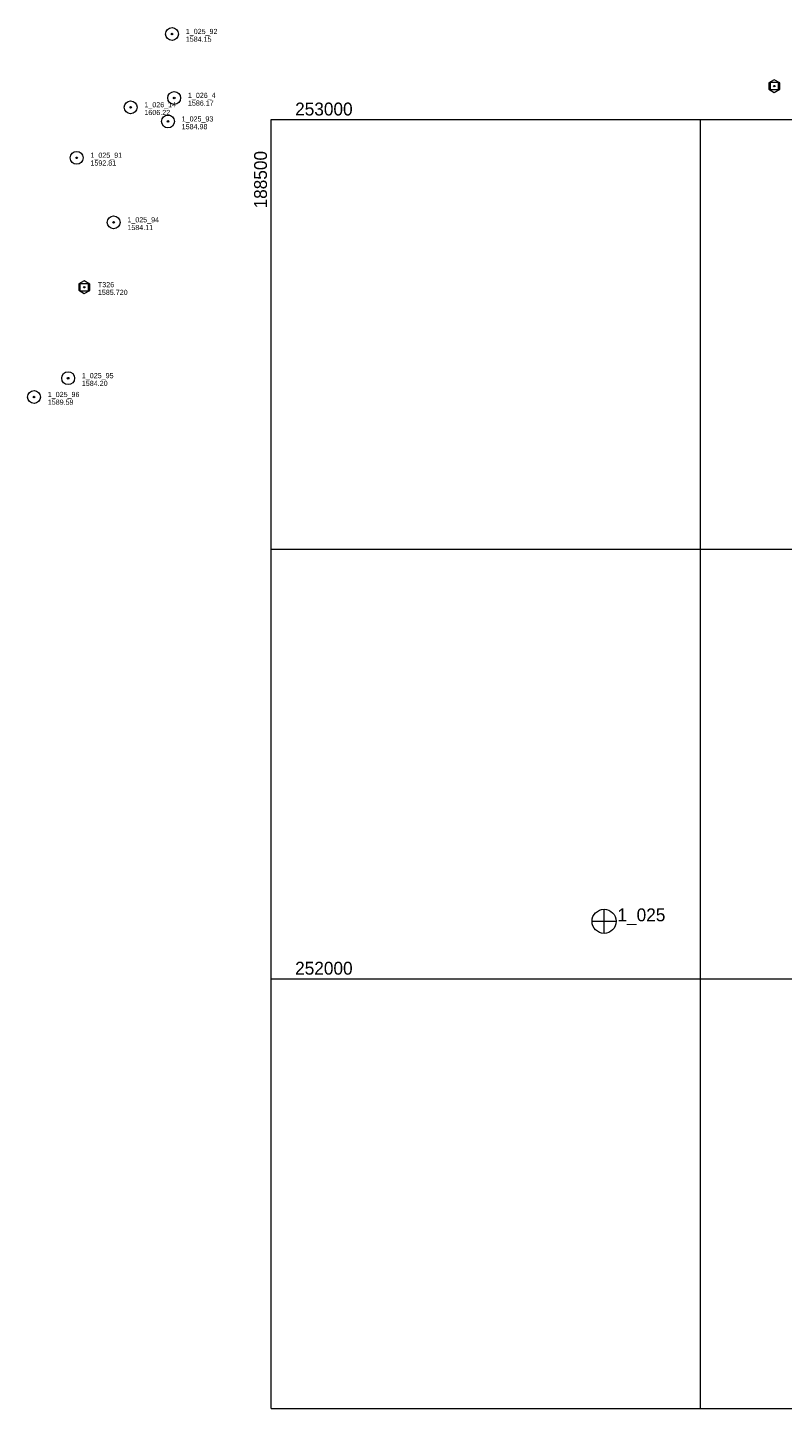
# Model space of a CAD drawing. Header units: feet. Extents: x 188217 to 190500, y 251500 to 253107.
# Tile 1 of 11: x 188217 to 189095, y 251500 to 253107. Entities that reach past the tile are written whole.
import ezdxf
from ezdxf.enums import TextEntityAlignment as Align

# ---------------------------------------------------------------- set-up
doc = ezdxf.new("R2010")
doc.units = ezdxf.units.FT
doc.header["$MEASUREMENT"] = 0
doc.linetypes.add('DGN Style 3', pattern=[45.919657, 32.799755, -13.119902])
for name, color, linetype, lineweight in [('E_MAP_Control', 251, 'Continuous', 0), ('E_MAP_GridLines', 251, 'Continuous', 0), ('E_MAP_Limits', 21, 'DGN Style 3', 0), ('E_MAP_PassPoints', 40, 'Continuous', 0)]:
    doc.layers.add(name, color=color, linetype=linetype, lineweight=lineweight)
doc.styles.add('Style-IGR_FONT_0', font='IGR_FONT_0.shx')
doc.styles.add('Style-IGR_FONT_1', font='IGR_FONT_1.shx')

# ---------------------------------------------------------------- blocks, each defined once
blk = doc.blocks.new('TP')
at = {"layer": 'E_MAP_Control', "color": 161, "linetype": 'Continuous', "lineweight": 0, "flags": 128}
for points in [[(-6.4, 3.8), (-6.4, -3.6), (0, -7.4), (6.4, -3.7), (6.4, 3.6), (-0.1, 7.4)], [(-4.5, -4.5), (-4.5, 4.5), (4.5, 4.5), (4.5, -4.5)]]:
    blk.add_lwpolyline(points, close=True, dxfattribs=at)
at = {"layer": 'E_MAP_Control', "color": 161, "linetype": 'Continuous', "lineweight": 0}
blk.add_circle((0, 0), 0.871, dxfattribs=at)
blk = doc.blocks.new('PP')
at = {"layer": 'E_MAP_PassPoints', "color": 40, "linetype": 'Continuous', "lineweight": 0}
for radius in [7.5, 0.96]:
    blk.add_circle((0, 0), radius, dxfattribs=at)
blk = doc.blocks.new('PHOTOC')
at = {"layer": 'E_MAP_Limits', "color": 73, "linetype": 'Continuous', "lineweight": 0}
for p, q in [((-13.8, 0), (14.1, 0)), ((0.1, 14.1), (0.1, -13.8))]:
    blk.add_line(p, q, dxfattribs=at)
blk.add_circle((0.2, 0), 14, dxfattribs=at)

msp = doc.modelspace()

# ---------------------------------------------------------------- linework, layer by layer
at = {"layer": 'E_MAP_GridLines', "color": 161, "linetype": 'Continuous', "lineweight": 0}
for p, q in [((188500, 251500), (188500, 253000)), ((188500, 253000), (190500, 253000)), ((189000, 251500), (189000, 253000)), ((188500, 252500), (190500, 252500)), ((188500, 252000), (190500, 252000)), ((188500, 251500), (190500, 251500))]:
    msp.add_line(p, q, dxfattribs=at)

# ---------------------------------------------------------------- block references
at = {"layer": 'E_MAP_Control', "color": 161, "linetype": 'Continuous', "lineweight": 0}
for p in [(189085.9, 253039), (188282.4, 252804.9)]:
    msp.add_blockref('TP', p, dxfattribs=at)
at = {"layer": 'E_MAP_Limits', "color": 73, "linetype": 'Continuous', "lineweight": 0}
msp.add_blockref('PHOTOC', (188887.5, 252066.9), dxfattribs=at)
at = {"layer": 'E_MAP_PassPoints', "color": 40, "linetype": 'Continuous', "lineweight": 0}
for p in [(188384.7, 253099.6), (188387.2, 253025.2), (188336.5, 253014.3), (188379.9, 252997.8), (188273.7, 252955.5), (188316.7, 252880.4), (188263.7, 252699), (188224, 252677.1)]:
    msp.add_blockref('PP', p, dxfattribs=at)

# ---------------------------------------------------------------- texts
at = {"layer": 'E_MAP_Control', "color": 161, "linetype": 'Continuous', "lineweight": 0, "style": 'Style-IGR_FONT_0'}
for s, p in [('T326', (188298.4, 252804.9)), ('1585.720', (188298.4, 252795.9))]:
    msp.add_text(s, height=6, dxfattribs=at).set_placement(p)
at = {"layer": 'E_MAP_GridLines', "color": 161, "linetype": 'Continuous', "lineweight": 0, "style": 'Style-IGR_FONT_1'}
for s, p in [('253000', (188528, 253004.8)), ('252000', (188528, 252004.8))]:
    msp.add_text(s, height=15, dxfattribs=at).set_placement(p)
msp.add_text('188500', height=15, rotation=90, dxfattribs=at).set_placement((188495.2, 252963.5), align=Align.RIGHT)
at = {"layer": 'E_MAP_Limits', "color": 73, "linetype": 'Continuous', "lineweight": 0, "style": 'Style-IGR_FONT_0'}
msp.add_text('1_025', height=15, dxfattribs=at).set_placement((188903.3, 252066.9))
at = {"layer": 'E_MAP_PassPoints', "color": 40, "linetype": 'Continuous', "lineweight": 0, "style": 'Style-IGR_FONT_0'}
for s, p in [('1_025_92', (188400.7, 253099.6)), ('1584.15', (188400.7, 253090.6)), ('1_026_4', (188403.2, 253025.2)), ('1_026_14', (188352.5, 253014.3)), ('1586.17', (188403.2, 253016.2)), ('1606.22', (188352.5, 253005.3)), ('1_025_93', (188395.9, 252997.8)), ('1584.98', (188395.9, 252988.8)), ('1_025_91', (188289.7, 252955.5)), ('1592.81', (188289.7, 252946.5)), ('1_025_94', (188332.7, 252880.4)), ('1584.11', (188332.7, 252871.4)), ('1_025_95', (188279.7, 252699)), ('1584.20', (188279.7, 252690)), ('1_025_96', (188240, 252677.1)), ('1589.59', (188240, 252668.1))]:
    msp.add_text(s, height=6, dxfattribs=at).set_placement(p)

doc.saveas('drawing.dxf')
